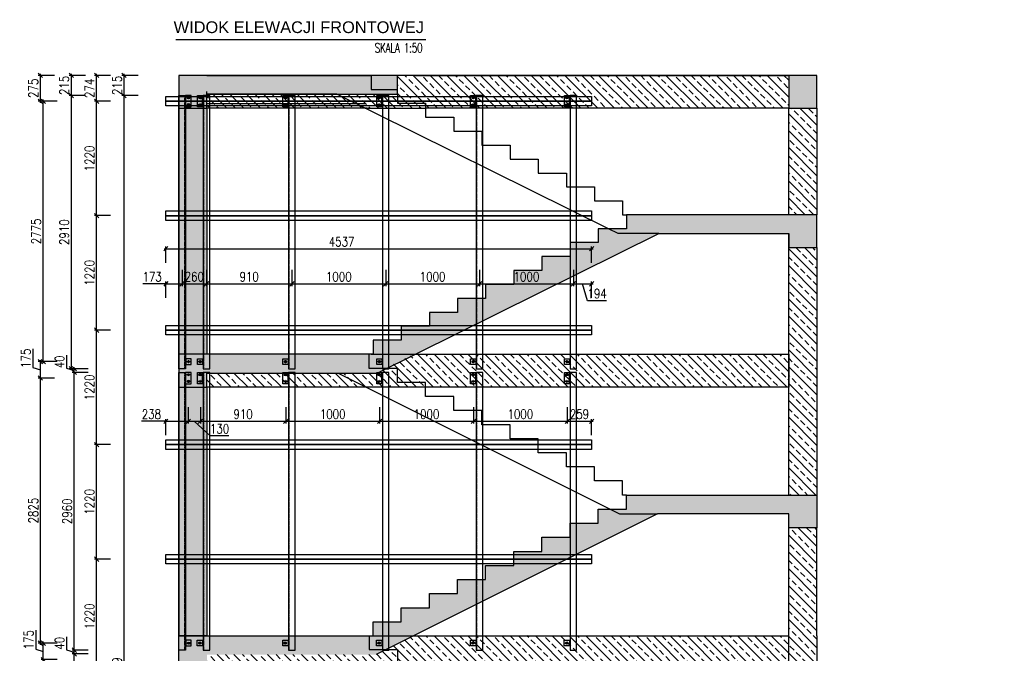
# Model space of a CAD drawing. Header units: millimetres. Extents: x 14086 to 118050, y -73797 to -403.
# Tile 8 of 8: x 107457 to 117950, y -54228 to -47476. Entities that reach past the tile are written whole.
import ezdxf

# ---------------------------------------------------------------- set-up
doc = ezdxf.new("R2010")
doc.units = ezdxf.units.MM
doc.linetypes.add('DASHDOT', pattern=[1, 0.5, -0.25, 0, -0.25])
doc.linetypes.add('DASHED', pattern=[0.75, 0.5, -0.25])
for name, color, linetype in [('1', 2, 'Continuous'), ('2', 4, 'DASHED'), ('3', 4, 'Continuous'), ('5', 8, 'Continuous'), ('BSP podkonstrukcja', 3, 'Continuous'), ('RFD_5', 8, 'Continuous')]:
    doc.layers.add(name, color=color, linetype=linetype)
doc.layers.add('BSP osie małe', color=16, linetype='DASHDOT', lineweight=0)
doc.styles.add('ARIAL', font='txt')
doc.styles.get("Standard").update_dxf_attribs({"font": 'simplex.shx', "width": 0.8})
doc.styles.add('txt3', font='simplex.shx', dxfattribs={"width": 0.75, "height": 2})
doc.dimstyles.new('R1', dxfattribs={"dimscale": 50, "dimtxt": 2, "dimasz": 1.666667, "dimexe": 0.466667, "dimexo": 1, "dimgap": 0.09, "dimtad": 0, "dimdec": 0, "dimzin": 0, "dimdsep": 46, "dimtxsty": 'Standard', "dimblk1": 'OBLIQUE', "dimblk2": 'OBLIQUE', "dimsah": 1, "dimtsz": 0.466667, "dimcen": 0.09, "dimdle": 0.333333, "dimclrt": 4, "dimadec": 0, "dimazin": 0, "dimtfac": 1, "dimtdec": 0, "dimtofl": 0, "dimtmove": 0, "dimatfit": 3, "dimfxl": 3, "dimfxlon": 1, "dimtvp": 0.75, "dimtolj": 1, "dimtzin": 0, "dimarcsym": 0})

# ---------------------------------------------------------------- blocks, each defined once
blk = doc.blocks.new('zw$5E46')
at = {"layer": '5'}
h = blk.add_hatch(dxfattribs=at)
h.set_pattern_fill('ANSI33', color=256, scale=500, angle=180)
h.set_pattern_definition([(45, (-5365915.71, -3336036.63), (-88.3883476, 88.3883476), []), (45, (-5365827.32, -3336036.63), (-88.3883476, 88.3883476), [62.5, -31.25])])
h.paths.add_polyline_path([(9198, 400), (9198, 0), (0, 0), (0, 400), (400, 400), (400, 5277), (2470, 5277), (2470, 5427), (2770, 5427), (2770, 5577), (3070, 5577), (3070, 5727), (3370, 5727), (3370, 5877), (3670, 5877), (3670, 6027), (3970, 6027), (3970, 6177), (4270, 6177), (4270, 6327), (4570, 6327), (4570, 6477), (4870, 6477), (4870, 6627), (5170, 6627), (5170, 6777), (6900, 6777), (6900, 9577), (5517, 9577), (2517, 8077), (700, 8077), (700, 7927), (400, 7927), (400, 8113), (400, 8277), (400, 8277), (400, 8277), (2470, 8277), (2470, 8427), (2770, 8427), (2770, 8577), (3070, 8577), (3070, 8727), (3370, 8727), (3370, 8877), (3670, 8877), (3670, 9027), (3970, 9027), (3970, 9177), (4270, 9177), (4270, 9327), (4570, 9327), (4570, 9477), (4870, 9477), (4870, 9627), (5170, 9627), (5170, 9777), (7200, 9777), (7200, 400)])
h.paths.add_polyline_path([(6900, 6577), (6900, 400), (700, 400), (700, 5077), (2517, 5077), (5517, 6577)], flags=16)
h.paths.add_polyline_path([(7200, 12773), (5170, 12773), (5170, 12623), (4870, 12623), (4870, 12473), (4570, 12473), (4570, 12323), (4270, 12323), (4270, 12173), (3970, 12173), (3970, 12023), (3670, 12023), (3670, 11873), (3370, 11873), (3370, 11723), (3070, 11723), (3070, 11573), (2770, 11573), (2770, 11423), (2470, 11423), (2470, 11273), (2150, 11273), (700, 11273), (700, 11273), (400, 11273), (400, 10923), (700, 10923), (700, 11073), (2502, 11073), (5502, 12573), (6900, 12573), (6900, 12423), (7200, 12423)])
h.paths.add_polyline_path([(7200, 15410), (6900, 15410), (6901, 15560), (5517, 15560), (2514, 14073), (700, 14073), (700, 13923), (400, 13923), (400, 14093), (400, 14093), (400, 14273), (2470, 14273), (2470, 14423), (2770, 14423), (2770, 14572), (3070, 14572), (3070, 14720), (3370, 14720), (3370, 14869), (3670, 14869), (3670, 15017), (3970, 15017), (3970, 15166), (4270, 15166), (4270, 15314), (4570, 15314), (4570, 15463), (4870, 15463), (4870, 15611), (5171, 15611), (5171, 15760), (7200, 15760)])
h.paths.add_polyline_path([(2730, 17045), (2730, 17245), (400, 17245), (400, 16895), (700, 16895), (700, 17045)])
h.paths.add_polyline_path([(7200, 16895), (7200, 17245), (6900, 17245), (6900, 16895)])
h = blk.add_hatch(dxfattribs=at)
h.set_pattern_fill('ANSI33', color=256, scale=20, angle=90)
h.paths.add_polyline_path([(2730, 17096), (2730, 17045), (2730, 16948), (3030, 16948), (3030, 16895), (6900, 16895), (6900, 17245), (2730, 17245)])
h.paths.add_polyline_path([(700, 16895), (2386, 16895), (2083, 17045), (700, 17045), (700, 16895)])
h.paths.add_polyline_path([(2386, 16895), (3030, 16895), (3030, 16948), (2730, 16948), (2730, 17045), (2083, 17045), (2386, 16895)])
h = blk.add_hatch(dxfattribs=at)
h.set_pattern_fill('ANSI33', color=256, scale=20, angle=90)
h.paths.add_polyline_path([(400, 8277), (400, 10923), (700, 10923), (700, 10923), (700, 8277), (558, 8277), (400, 8277)])
h.paths.add_polyline_path([(400, 5277), (400, 5277), (558, 5277), (700, 5277), (700, 7927), (700, 7927), (400, 7927)])
h.paths.add_polyline_path([(400, 11273), (400, 11273), (550, 11273), (700, 11273), (700, 11273), (700, 11273), (700, 11273), (700, 13923), (700, 13923), (400, 13923)])
h.paths.add_polyline_path([(400, 14273), (400, 14273), (400, 14273), (400, 14273), (400, 14273), (400, 14273), (400, 14273), (400, 14273), (400, 14273), (400, 14273), (558, 14273), (700, 14273), (700, 14273), (700, 16895), (700, 16895), (400, 16895), (400, 16895)])
h = blk.add_hatch(dxfattribs=at)
h.set_pattern_fill('ANSI33', color=256, scale=20, angle=90)
h.paths.add_polyline_path([(6900, 14273), (6900, 15410), (7200, 15410), (7200, 12773), (6900, 12773), (6900, 13923), (6900, 14273)])
h.paths.add_polyline_path([(6900, 11273), (6900, 12423), (7200, 12423), (7200, 11273), (7200, 9777), (7200, 9777), (6900, 9777), (6900, 10923)])
h.paths.add_polyline_path([(7200, 15760), (7200, 16895), (6900, 16895), (6900, 15760)])
h = blk.add_hatch(dxfattribs=at)
h.set_pattern_fill('ANSI33', color=256, scale=20, angle=90)
h.set_pattern_definition([(135, (1e-13, 2999.99), (-89.8026, -89.8026), []), (135, (1e-13, 3089.79), (-89.8026, -89.8026), [63.5, -31.75])])
h.paths.add_polyline_path([(3030, 13923), (3030, 13977), (2730, 13977), (2730, 14127), (2610, 14127), (2902, 14273), (6900, 14273), (6900, 14273), (6900, 13923)])
h.paths.add_polyline_path([(2391, 13923), (2091, 14073), (700, 14073), (700, 13923)])
h.paths.add_polyline_path([(2391, 13923), (3030, 13923), (3030, 13977), (2730, 13977), (2730, 14127), (2610, 14127), (2502, 14073), (2091, 14073)])
h = blk.add_hatch(dxfattribs=at)
h.set_pattern_fill('ANSI33', color=256, scale=20, angle=90)
h.paths.add_polyline_path([(3030, 10923), (3030, 10977), (2730, 10977), (2730, 11127), (2610, 11127), (2902, 11273), (6900, 11273), (6900, 11273), (6900, 10923)])
h.paths.add_polyline_path([(2391, 10923), (2091, 11073), (700, 11073), (700, 10923)])
h.paths.add_polyline_path([(2391, 10923), (3030, 10923), (3030, 10977), (2730, 10977), (2730, 11127), (2610, 11127), (2502, 11073), (2091, 11073)])
for p, q in [((400, 16895), (400, 14273)), ((2386, 16895), (3030, 16895)), ((7200, 16895), (7200, 15760)), ((7200, 15410), (7200, 12773)), ((400, 13923), (400, 11273)), ((7200, 11273), (7200, 12423))]:
    blk.add_line(p, q, dxfattribs=at)
for points in [[(700, 17045), (2730, 17045), (2730, 17245), (400, 17245), (400, 16895), (700, 16895), (700, 17045)], [(700, 17245), (2450, 17245), (2450, 17096), (2730, 17096)], [(6900, 17245), (2730, 17245)], [(2918, 17245), (6900, 17245), (6900, 16895), (3030, 16895)], [(2391, 16943), (700, 16943), (700, 17073)], [(2406, 16895), (700, 16895), (700, 17045)], [(4979, 15611), (2083, 17045), (700, 17045), (700, 17045)], [(2730, 17045), (2730, 16948), (3030, 16948), (3030, 16799), (3330, 16799), (3330, 16651), (3630, 16651), (3630, 16502), (3930, 16502), (3930, 16354), (4230, 16354), (4230, 16205), (4530, 16205), (4530, 16057), (4830, 16057), (4830, 15908), (5130, 15908), (5130, 15760), (5171, 15760)], [(6900, 15760), (6900, 16895)], [(700, 14273), (700, 14273), (400, 14273), (400, 13923), (700, 13923), (700, 14073), (2514, 14073), (5517, 15560), (6901, 15560), (6900, 15410), (7200, 15410), (7200, 15760), (5171, 15760), (5171, 15611), (4870, 15611), (4870, 15463), (4570, 15463), (4570, 15314), (4270, 15314), (4270, 15166), (3970, 15166), (3970, 15017), (3670, 15017), (3670, 14869), (3370, 14869), (3370, 14720), (3070, 14720), (3070, 14572), (2770, 14572), (2770, 14423), (2470, 14423), (2470, 14273), (400, 14273), (400, 14093), (400, 14093)], [(5517, 15560), (5083, 15560), (4979, 15611)], [(6900, 12773), (6900, 15560)], [(2615, 14123), (2430, 14123), (2430, 14273), (2430, 14273)], [(2450, 14273), (2918, 14273)], [(2918, 14273), (6900, 14273), (6900, 13923), (3030, 13923)], [(2098, 14073), (4998, 12623)], [(5170, 12773), (5130, 12773), (5130, 12923), (4830, 12923), (4830, 13073), (4530, 13073), (4530, 13223), (4230, 13223), (4230, 13373), (3930, 13373), (3930, 13523), (3630, 13523), (3630, 13673), (3330, 13673), (3330, 13823), (3030, 13823), (3030, 13973), (2730, 13973), (2730, 14123), (2615, 14123)], [(2391, 13923), (700, 13923), (700, 14053)], [(3030, 13923), (2391, 13923)], [(400, 11273), (2150, 11273), (2150, 11273), (2470, 11273), (2470, 11423), (2770, 11423), (2770, 11573), (3070, 11573), (3070, 11723), (3370, 11723), (3370, 11873), (3670, 11873), (3670, 12023), (3970, 12023), (3970, 12173), (4270, 12173), (4270, 12323), (4570, 12323), (4570, 12473), (4870, 12473), (4870, 12623), (5170, 12623), (5170, 12773), (7200, 12773), (7200, 12423), (6900, 12423), (6900, 12573), (5502, 12573), (2502, 11073)], [(400, 10923), (400, 11273), (700, 11273), (700, 11273)], [(4998, 12623), (5098, 12573), (5502, 12573)], [(7200, 11273), (7200, 11273), (7200, 9777), (6900, 9777), (6900, 12573)], [(400, 11093), (400, 11273)], [(700, 11273), (700, 11273), (2450, 11273)], [(2430, 11273), (2430, 11127), (2610, 11127)], [(2450, 11273), (2897, 11273)], [(2897, 11273), (6900, 11273)], [(2605, 11127), (2730, 11127), (2730, 10977), (3030, 10977), (3030, 10827), (3330, 10827), (3330, 10677), (3630, 10677), (3630, 10527), (3930, 10527), (3930, 10377), (4230, 10377), (4230, 10227), (4530, 10227), (4530, 10077), (4830, 10077), (4830, 9927), (5130, 9927), (5130, 9777), (5170, 9777)]]:
    blk.add_lwpolyline(points, dxfattribs=at)
for points in [[(6900, 16895), (7200, 16895), (7200, 17245), (6900, 17245)], [(6900, 16895), (7200, 16895), (7200, 17245), (6900, 17245)], [(400, 16895), (700, 16895), (700, 14273), (400, 14273)], [(400, 13923), (700, 13923), (700, 11273), (400, 11273)], [(6900, 11273), (6900, 11273), (6900, 11273)]]:
    blk.add_lwpolyline(points, close=True, dxfattribs=at)
at = {"layer": 'RFD_5'}
blk.add_line((369, 17626), (3031, 17626), dxfattribs=at)
at = {"layer": '1', "insert": (1679, 17758), "char_height": 125, "attachment_point": 5, "style": 'ARIAL'}
blk.add_mtext('WIDOK ELEWACJI FRONTOWEJ', dxfattribs=at)
at = {"layer": '3', "insert": (2997, 17589), "char_height": 101.25, "width": 649.6, "attachment_point": 3, "rotation": 0, "style": 'txt3'}
blk.add_mtext('{\\W0.65;SKALA 1:50}', dxfattribs=at)
blk = doc.blocks.new('profil l')
at = {"layer": '2'}
blk.add_line((5, -2905), (5, 5), dxfattribs=at)
at = {"layer": '3'}
blk.add_lwpolyline([(0, -2905), (70, -2905), (70, 5), (0, 5)], close=True, dxfattribs=at)
at = {"layer": 'BSP osie małe', "ltscale": 0.5}
for p, q in [((-52, -20), (-14, -20)), ((-52, -90), (-14, -90)), ((-44, -10), (-44, -30)), ((-44, -80), (-44, -100)), ((-33, -5), (-33, -35)), ((-33, -75), (-33, -105)), ((-23, -10), (-23, -30)), ((-23, -80), (-23, -100))]:
    blk.add_line(p, q, dxfattribs=at)
for points in [[(-52, -2830), (-14, -2830)], [(-43, -2820), (-43, -2839)], [(-33, -2815), (-33, -2845)], [(-22, -2820), (-22, -2839)]]:
    blk.add_lwpolyline(points, dxfattribs=at)
at = {"layer": 'BSP podkonstrukcja'}
for points in [[(-60, 5), (0, 5), (0, -115), (-60, -115)], [(-60, -2800), (0, -2800), (0, -2860), (-60, -2860)]]:
    blk.add_lwpolyline(points, close=True, dxfattribs=at)
for points in [[(-6, -115), (-6, 5)], [(-6, -2800), (-6, -2860)]]:
    blk.add_lwpolyline(points, dxfattribs=at)
for points in [[(-23, -24, 1), (-23, -16), (-44, -16, 1), (-44, -24)], [(-44, -86), (-23, -86, -1), (-23, -94), (-44, -94, -1)], [(-22, -2834, 1), (-22, -2825), (-43, -2825, 1), (-43, -2834)]]:
    blk.add_lwpolyline(points, format="xyb", close=True, dxfattribs=at)
blk = doc.blocks.new('profil L 2')
at = {"layer": '2'}
blk.add_line((-45, -2959), (-45, 0), dxfattribs=at)
at = {"layer": '3'}
blk.add_lwpolyline([(-50, -2959), (20, -2959), (20, 0), (-50, 0)], close=True, dxfattribs=at)
at = {"layer": 'BSP osie małe', "ltscale": 0.5}
for p, q in [((-102, -25), (-64, -25)), ((-102, -95), (-64, -95)), ((-94, -16), (-94, -34)), ((-94, -86), (-94, -104)), ((-83, -10), (-83, -40)), ((-83, -80), (-83, -110)), ((-73, -16), (-73, -34)), ((-73, -86), (-73, -104))]:
    blk.add_line(p, q, dxfattribs=at)
for points in [[(-105, -2884), (-67, -2884)], [(-96, -2875), (-96, -2894)], [(-86, -2869), (-86, -2900)], [(-75, -2875), (-75, -2894)]]:
    blk.add_lwpolyline(points, dxfattribs=at)
at = {"layer": 'BSP podkonstrukcja'}
for points in [[(-110, 0), (-50, 0), (-50, -120), (-110, -120)], [(-113, -2854), (-50, -2854), (-50, -2914), (-113, -2914)]]:
    blk.add_lwpolyline(points, close=True, dxfattribs=at)
for points in [[(-56, -120), (-56, 0)], [(-56, -2854), (-56, -2914)]]:
    blk.add_lwpolyline(points, dxfattribs=at)
for points in [[(-73, -30, 1), (-73, -20), (-94, -20, 1), (-94, -30)], [(-94, -90), (-73, -90, -1), (-73, -100), (-94, -100, -1)], [(-75, -2890, 1), (-75, -2879), (-96, -2879, 1), (-96, -2890)]]:
    blk.add_lwpolyline(points, format="xyb", close=True, dxfattribs=at)
blk = doc.blocks.new('*D787')
at = {"layer": '5', "color": 0, "lineweight": -2}
for p, q in [((108593, -48308), (108546, -48261)), ((108569, -60611), (108569, -48268)), ((108719, -48285), (108546, -48285)), ((108546, -60571), (108593, -60618)), ((108719, -60594), (108546, -60594))]:
    blk.add_line(p, q, dxfattribs=at)
at = {"layer": 'Defpoints', "color": 0}
for p in [(108569, -48285), (109142, -48285), (109014, -60594)]:
    blk.add_point(p, dxfattribs=at)
at = {"layer": '5', "color": 4, "insert": (108494, -54440), "char_height": 100, "attachment_point": 5, "rotation": 90}
blk.add_mtext('\\A1;12309', dxfattribs=at)
blk = doc.blocks.new('_Oblique')
at = {"color": 0, "linetype": 'ByBlock', "lineweight": -2}
blk.add_line((-0.5, -0.5), (0.5, 0.5), dxfattribs=at)
blk = doc.blocks.new('*D788')
at = {"layer": '5', "color": 0, "lineweight": -2}
for p, q in [((108593, -48093), (108546, -48046)), ((108569, -48301), (108569, -48053)), ((108719, -48070), (108546, -48070)), ((108546, -48261), (108593, -48308)), ((108719, -48285), (108546, -48285))]:
    blk.add_line(p, q, dxfattribs=at)
at = {"layer": 'Defpoints', "color": 0}
for p in [(108569, -48070), (109152, -48070), (109142, -48285)]:
    blk.add_point(p, dxfattribs=at)
at = {"layer": '5', "color": 4, "insert": (108494, -48177), "char_height": 100, "attachment_point": 5, "rotation": 90}
blk.add_mtext('\\A1;215', dxfattribs=at)
blk = doc.blocks.new('*D795')
at = {"layer": '5', "color": 0, "lineweight": -2}
for p, q in [((108300, -53248), (108253, -53201)), ((108426, -53224), (108253, -53224)), ((108276, -54461), (108276, -53208)), ((108253, -54421), (108300, -54468)), ((108426, -54444), (108253, -54444))]:
    blk.add_line(p, q, dxfattribs=at)
at = {"layer": 'Defpoints', "color": 0}
for p in [(108276, -53224), (109014, -53224), (109014, -54444)]:
    blk.add_point(p, dxfattribs=at)
at = {"layer": '5', "color": 4, "insert": (108201, -53834), "char_height": 100, "attachment_point": 5, "rotation": 90}
blk.add_mtext('\\A1;1220', dxfattribs=at)
blk = doc.blocks.new('*D796')
at = {"layer": '5', "color": 0, "lineweight": -2}
for p, q in [((108300, -52028), (108253, -51981)), ((108426, -52004), (108253, -52004)), ((108276, -53241), (108276, -51988)), ((108253, -53201), (108300, -53248)), ((108426, -53224), (108253, -53224))]:
    blk.add_line(p, q, dxfattribs=at)
at = {"layer": 'Defpoints', "color": 0}
for p in [(108276, -52004), (109014, -52004), (109014, -53224)]:
    blk.add_point(p, dxfattribs=at)
at = {"layer": '5', "color": 4, "insert": (108201, -52614), "char_height": 100, "attachment_point": 5, "rotation": 90}
blk.add_mtext('\\A1;1220', dxfattribs=at)
blk = doc.blocks.new('*D797')
at = {"layer": '5', "color": 0, "lineweight": -2}
for p, q in [((108300, -50808), (108253, -50761)), ((108426, -50784), (108253, -50784)), ((108276, -52021), (108276, -50768)), ((108253, -51981), (108300, -52028)), ((108426, -52004), (108253, -52004))]:
    blk.add_line(p, q, dxfattribs=at)
at = {"layer": 'Defpoints', "color": 0}
for p in [(108276, -50784), (109014, -50784), (109014, -52004)]:
    blk.add_point(p, dxfattribs=at)
at = {"layer": '5', "color": 4, "insert": (108201, -51394), "char_height": 100, "attachment_point": 5, "rotation": 90}
blk.add_mtext('\\A1;1220', dxfattribs=at)
blk = doc.blocks.new('*D798')
at = {"layer": '5', "color": 0, "lineweight": -2}
for p, q in [((108300, -49588), (108253, -49541)), ((108426, -49564), (108253, -49564)), ((108276, -50801), (108276, -49548)), ((108253, -50761), (108300, -50808)), ((108426, -50784), (108253, -50784))]:
    blk.add_line(p, q, dxfattribs=at)
at = {"layer": 'Defpoints', "color": 0}
for p in [(108276, -49564), (109014, -49564), (109014, -50784)]:
    blk.add_point(p, dxfattribs=at)
at = {"layer": '5', "color": 4, "insert": (108201, -50174), "char_height": 100, "attachment_point": 5, "rotation": 90}
blk.add_mtext('\\A1;1220', dxfattribs=at)
blk = doc.blocks.new('*D799')
at = {"layer": '5', "color": 0, "lineweight": -2}
for p, q in [((108300, -48368), (108253, -48321)), ((108426, -48344), (108253, -48344)), ((108276, -49581), (108276, -48328)), ((108253, -49541), (108300, -49588)), ((108426, -49564), (108253, -49564))]:
    blk.add_line(p, q, dxfattribs=at)
at = {"layer": 'Defpoints', "color": 0}
for p in [(108276, -48344), (109014, -48344), (109014, -49564)]:
    blk.add_point(p, dxfattribs=at)
at = {"layer": '5', "color": 4, "insert": (108201, -48954), "char_height": 100, "attachment_point": 5, "rotation": 90}
blk.add_mtext('\\A1;1220', dxfattribs=at)
blk = doc.blocks.new('*D800')
at = {"layer": '5', "color": 0, "lineweight": -2}
for p, q in [((108300, -48093), (108253, -48046)), ((108276, -48361), (108276, -48053)), ((108426, -48070), (108253, -48070)), ((108253, -48321), (108300, -48368)), ((108426, -48344), (108253, -48344))]:
    blk.add_line(p, q, dxfattribs=at)
at = {"layer": 'Defpoints', "color": 0}
for p in [(108276, -48070), (109152, -48070), (109014, -48344)]:
    blk.add_point(p, dxfattribs=at)
at = {"layer": '5', "color": 4, "insert": (108201, -48207), "char_height": 100, "attachment_point": 5, "rotation": 90}
blk.add_mtext('\\A1;274', dxfattribs=at)
blk = doc.blocks.new('*D804')
at = {"layer": '5', "color": 0, "lineweight": -2}
for p, q in [((108061, -54258), (108014, -54211)), ((108187, -54234), (108014, -54234)), ((108037, -57210), (108037, -54218)), ((108014, -57170), (108061, -57217)), ((108187, -57194), (108014, -57194))]:
    blk.add_line(p, q, dxfattribs=at)
at = {"layer": 'Defpoints', "color": 0}
for p in [(108037, -54234), (109172, -54234), (109172, -57194)]:
    blk.add_point(p, dxfattribs=at)
at = {"layer": '5', "color": 4, "insert": (107962, -55714), "char_height": 100, "attachment_point": 5, "rotation": 90}
blk.add_mtext('\\A1;2960', dxfattribs=at)
blk = doc.blocks.new('*D805')
at = {"layer": '5', "color": 0, "lineweight": -2}
for p, q in [((107957, -54052), (107957, -54190)), ((107957, -54190), (108037, -54214)), ((108061, -54218), (108014, -54171)), ((108187, -54194), (108014, -54194)), ((108014, -54211), (108061, -54258)), ((108187, -54234), (108014, -54234)), ((108037, -54251), (108037, -54178))]:
    blk.add_line(p, q, dxfattribs=at)
at = {"layer": 'Defpoints', "color": 0}
for p in [(108037, -54194), (109172, -54194), (109172, -54234)]:
    blk.add_point(p, dxfattribs=at)
at = {"layer": '5', "color": 4, "insert": (107882, -54121), "char_height": 100, "attachment_point": 5, "rotation": 90}
blk.add_mtext('\\A1;40', dxfattribs=at)
blk = doc.blocks.new('*D806')
at = {"layer": '5', "color": 0, "lineweight": -2}
for p, q in [((108061, -51258), (108014, -51211)), ((108187, -51235), (108014, -51235)), ((108037, -54211), (108037, -51218)), ((108014, -54171), (108061, -54218)), ((108187, -54194), (108014, -54194))]:
    blk.add_line(p, q, dxfattribs=at)
at = {"layer": 'Defpoints', "color": 0}
for p in [(108037, -51235), (109172, -51235), (109172, -54194)]:
    blk.add_point(p, dxfattribs=at)
at = {"layer": '5', "color": 4, "insert": (107962, -52715), "char_height": 100, "attachment_point": 5, "rotation": 90}
blk.add_mtext('\\A1;2960', dxfattribs=at)
blk = doc.blocks.new('*D807')
at = {"layer": '5', "color": 0, "lineweight": -2}
for p, q in [((107957, -51052), (107957, -51191)), ((107957, -51191), (108037, -51215)), ((108061, -51218), (108014, -51171)), ((108187, -51195), (108014, -51195)), ((108037, -51251), (108037, -51178)), ((108014, -51211), (108061, -51258)), ((108187, -51235), (108014, -51235))]:
    blk.add_line(p, q, dxfattribs=at)
at = {"layer": 'Defpoints', "color": 0}
for p in [(108037, -51195), (109172, -51195), (109172, -51235)]:
    blk.add_point(p, dxfattribs=at)
at = {"layer": '5', "color": 4, "insert": (107882, -51122), "char_height": 100, "attachment_point": 5, "rotation": 90}
blk.add_mtext('\\A1;40', dxfattribs=at)
blk = doc.blocks.new('*D808')
at = {"layer": '5', "color": 0, "lineweight": -2}
for p, q in [((108031, -48308), (107984, -48261)), ((108007, -51211), (108007, -48268)), ((108157, -48285), (107984, -48285)), ((107984, -51171), (108031, -51218)), ((108157, -51195), (107984, -51195))]:
    blk.add_line(p, q, dxfattribs=at)
at = {"layer": 'Defpoints', "color": 0}
for p in [(108007, -48285), (109142, -48285), (109172, -51195)]:
    blk.add_point(p, dxfattribs=at)
at = {"layer": '5', "color": 4, "insert": (107932, -49740), "char_height": 100, "attachment_point": 5, "rotation": 90}
blk.add_mtext('\\A1;2910', dxfattribs=at)
blk = doc.blocks.new('*D809')
at = {"layer": '5', "color": 0, "lineweight": -2}
for p, q in [((108031, -48093), (107984, -48046)), ((108007, -48301), (108007, -48053)), ((108157, -48070), (107984, -48070)), ((107984, -48261), (108031, -48308)), ((108157, -48285), (107984, -48285))]:
    blk.add_line(p, q, dxfattribs=at)
at = {"layer": 'Defpoints', "color": 0}
for p in [(108007, -48070), (109152, -48070), (109142, -48285)]:
    blk.add_point(p, dxfattribs=at)
at = {"layer": '5', "color": 4, "insert": (107932, -48177), "char_height": 100, "attachment_point": 5, "rotation": 90}
blk.add_mtext('\\A1;215', dxfattribs=at)
blk = doc.blocks.new('*D815')
at = {"layer": '5', "color": 0, "lineweight": -2}
for p, q in [((107627, -53983), (107627, -54183)), ((107731, -54143), (107684, -54096)), ((107857, -54119), (107684, -54119)), ((107707, -54311), (107707, -54103)), ((107627, -54183), (107707, -54207)), ((107684, -54271), (107731, -54318)), ((107857, -54294), (107684, -54294))]:
    blk.add_line(p, q, dxfattribs=at)
at = {"layer": 'Defpoints', "color": 0}
for p in [(107707, -54119), (109228, -54119), (109228, -54294)]:
    blk.add_point(p, dxfattribs=at)
at = {"layer": '5', "color": 4, "insert": (107552, -54083), "char_height": 100, "attachment_point": 5, "rotation": 90}
blk.add_mtext('\\A1;175', dxfattribs=at)
blk = doc.blocks.new('*D816')
at = {"layer": '5', "color": 0, "lineweight": -2}
for p, q in [((107701, -51318), (107654, -51271)), ((107827, -51295), (107654, -51295)), ((107677, -54136), (107677, -51278)), ((107654, -54096), (107701, -54143)), ((107827, -54119), (107654, -54119))]:
    blk.add_line(p, q, dxfattribs=at)
at = {"layer": 'Defpoints', "color": 0}
for p in [(107677, -51295), (109192, -51295), (109228, -54119)]:
    blk.add_point(p, dxfattribs=at)
at = {"layer": '5', "color": 4, "insert": (107602, -52707), "char_height": 100, "attachment_point": 5, "rotation": 90}
blk.add_mtext('\\A1;2825', dxfattribs=at)
blk = doc.blocks.new('*D817')
at = {"layer": '5', "color": 0, "lineweight": -2}
for p, q in [((107597, -50984), (107597, -51183)), ((107701, -51143), (107654, -51096)), ((107597, -51183), (107677, -51207)), ((107827, -51120), (107654, -51120)), ((107677, -51311), (107677, -51103)), ((107654, -51271), (107701, -51318)), ((107827, -51295), (107654, -51295))]:
    blk.add_line(p, q, dxfattribs=at)
at = {"layer": 'Defpoints', "color": 0}
for p in [(107677, -51120), (109222, -51120), (109192, -51295)]:
    blk.add_point(p, dxfattribs=at)
at = {"layer": '5', "color": 4, "insert": (107522, -51084), "char_height": 100, "attachment_point": 5, "rotation": 90}
blk.add_mtext('\\A1;175', dxfattribs=at)
blk = doc.blocks.new('*D818')
at = {"layer": '5', "color": 0, "lineweight": -2}
for p, q in [((107731, -48368), (107684, -48321)), ((107857, -48345), (107684, -48345)), ((107707, -51136), (107707, -48328)), ((107684, -51096), (107731, -51143)), ((107857, -51120), (107684, -51120))]:
    blk.add_line(p, q, dxfattribs=at)
at = {"layer": 'Defpoints', "color": 0}
for p in [(107707, -48345), (109222, -48345), (109222, -51120)]:
    blk.add_point(p, dxfattribs=at)
at = {"layer": '5', "color": 4, "insert": (107632, -49732), "char_height": 100, "attachment_point": 5, "rotation": 90}
blk.add_mtext('\\A1;2775', dxfattribs=at)
blk = doc.blocks.new('*D819')
at = {"layer": '5', "color": 0, "lineweight": -2}
for p, q in [((107701, -48093), (107654, -48046)), ((107677, -48361), (107677, -48053)), ((107827, -48070), (107654, -48070)), ((107654, -48321), (107701, -48368)), ((107827, -48345), (107654, -48345))]:
    blk.add_line(p, q, dxfattribs=at)
at = {"layer": 'Defpoints', "color": 0}
for p in [(107677, -48070), (109152, -48070), (109222, -48345)]:
    blk.add_point(p, dxfattribs=at)
at = {"layer": '5', "color": 4, "insert": (107602, -48207), "char_height": 100, "attachment_point": 5, "rotation": 90}
blk.add_mtext('\\A1;275', dxfattribs=at)
blk = doc.blocks.new('*D820')
at = {"layer": '5', "color": 0, "lineweight": -2}
for p, q in [((109037, -49894), (108991, -49940)), ((108997, -49917), (113568, -49917)), ((109014, -50067), (109014, -49894)), ((113528, -49940), (113574, -49894)), ((113551, -50067), (113551, -49894))]:
    blk.add_line(p, q, dxfattribs=at)
at = {"layer": 'Defpoints', "color": 0}
for p in [(113551, -49917), (109014, -53174), (113551, -53174)]:
    blk.add_point(p, dxfattribs=at)
at = {"layer": '5', "color": 4, "insert": (110887, -49842), "char_height": 100, "attachment_point": 5}
blk.add_mtext('\\A1;4537', dxfattribs=at)
blk = doc.blocks.new('*D821')
at = {"layer": '5', "color": 0, "lineweight": -2}
for p, q in [((109187, -50140), (109187, -50314)), ((109014, -50290), (108768, -50290)), ((109037, -50267), (108991, -50314)), ((108997, -50290), (109187, -50290)), ((109014, -50440), (109014, -50267)), ((109164, -50314), (109211, -50267))]:
    blk.add_line(p, q, dxfattribs=at)
at = {"layer": 'Defpoints', "color": 0}
for p in [(109187, -48285), (109187, -50290), (109014, -50734)]:
    blk.add_point(p, dxfattribs=at)
at = {"layer": '5', "color": 4, "insert": (108868, -50215), "char_height": 100, "attachment_point": 5}
blk.add_mtext('\\A1;173', dxfattribs=at)
blk = doc.blocks.new('*D822')
at = {"layer": '5', "color": 0, "lineweight": -2}
for p, q in [((109187, -50140), (109187, -50314)), ((109447, -50140), (109447, -50314)), ((109211, -50267), (109164, -50314)), ((109171, -50290), (109464, -50290)), ((109424, -50314), (109471, -50267))]:
    blk.add_line(p, q, dxfattribs=at)
at = {"layer": 'Defpoints', "color": 0}
for p in [(109187, -48285), (109447, -48285), (109447, -50290)]:
    blk.add_point(p, dxfattribs=at)
at = {"layer": '5', "color": 4, "insert": (109317, -50215), "char_height": 100, "attachment_point": 5}
blk.add_mtext('\\A1;260', dxfattribs=at)
blk = doc.blocks.new('*D823')
at = {"layer": '5', "color": 0, "lineweight": -2}
for p, q in [((109447, -50140), (109447, -50314)), ((110357, -50140), (110357, -50314)), ((109471, -50267), (109424, -50314)), ((109431, -50290), (110374, -50290)), ((110334, -50314), (110381, -50267))]:
    blk.add_line(p, q, dxfattribs=at)
at = {"layer": 'Defpoints', "color": 0}
for p in [(109447, -48285), (110357, -48285), (110357, -50290)]:
    blk.add_point(p, dxfattribs=at)
at = {"layer": '5', "color": 4, "insert": (109902, -50215), "char_height": 100, "attachment_point": 5}
blk.add_mtext('\\A1;910', dxfattribs=at)
blk = doc.blocks.new('*D824')
at = {"layer": '5', "color": 0, "lineweight": -2}
for p, q in [((110357, -50140), (110357, -50314)), ((111357, -50140), (111357, -50314)), ((110381, -50267), (110334, -50314)), ((110341, -50290), (111374, -50290)), ((111334, -50314), (111381, -50267))]:
    blk.add_line(p, q, dxfattribs=at)
at = {"layer": 'Defpoints', "color": 0}
for p in [(110357, -48285), (111357, -48285), (111357, -50290)]:
    blk.add_point(p, dxfattribs=at)
at = {"layer": '5', "color": 4, "insert": (110857, -50215), "char_height": 100, "attachment_point": 5}
blk.add_mtext('\\A1;1000', dxfattribs=at)
blk = doc.blocks.new('*D825')
at = {"layer": '5', "color": 0, "lineweight": -2}
for p, q in [((111357, -50140), (111357, -50314)), ((112357, -50140), (112357, -50314)), ((111381, -50267), (111334, -50314)), ((111341, -50290), (112374, -50290)), ((112334, -50314), (112381, -50267))]:
    blk.add_line(p, q, dxfattribs=at)
at = {"layer": 'Defpoints', "color": 0}
for p in [(111357, -48285), (112357, -48285), (112357, -50290)]:
    blk.add_point(p, dxfattribs=at)
at = {"layer": '5', "color": 4, "insert": (111857, -50215), "char_height": 100, "attachment_point": 5}
blk.add_mtext('\\A1;1000', dxfattribs=at)
blk = doc.blocks.new('*D826')
at = {"layer": '5', "color": 0, "lineweight": -2}
for p, q in [((112357, -50140), (112357, -50314)), ((113357, -50140), (113357, -50314)), ((112381, -50267), (112334, -50314)), ((112341, -50290), (113374, -50290)), ((113334, -50314), (113381, -50267))]:
    blk.add_line(p, q, dxfattribs=at)
at = {"layer": 'Defpoints', "color": 0}
for p in [(112357, -48285), (113357, -48285), (113357, -50290)]:
    blk.add_point(p, dxfattribs=at)
at = {"layer": '5', "color": 4, "insert": (112857, -50215), "char_height": 100, "attachment_point": 5}
blk.add_mtext('\\A1;1000', dxfattribs=at)
blk = doc.blocks.new('*D827')
at = {"layer": '5', "color": 0, "lineweight": -2}
for p, q in [((113357, -50140), (113357, -50314)), ((113381, -50267), (113334, -50314)), ((113341, -50290), (113568, -50290)), ((113508, -50470), (113454, -50290)), ((113528, -50314), (113574, -50267)), ((113551, -50440), (113551, -50267)), ((113711, -50470), (113508, -50470))]:
    blk.add_line(p, q, dxfattribs=at)
at = {"layer": 'Defpoints', "color": 0}
for p in [(113357, -48285), (113551, -50290), (113551, -50734)]:
    blk.add_point(p, dxfattribs=at)
at = {"layer": '5', "color": 4, "insert": (113610, -50395), "char_height": 100, "attachment_point": 5}
blk.add_mtext('\\A1;194', dxfattribs=at)
blk = doc.blocks.new('*D828')
at = {"layer": '5', "color": 0, "lineweight": -2}
for p, q in [((109252, -51605), (109252, -51778)), ((109037, -51731), (108991, -51778)), ((109014, -51904), (109014, -51731)), ((109229, -51778), (109276, -51731)), ((109014, -51755), (108753, -51755)), ((108997, -51755), (109252, -51755))]:
    blk.add_line(p, q, dxfattribs=at)
at = {"layer": 'Defpoints', "color": 0}
for p in [(109252, -51355), (109252, -51755), (109014, -51954)]:
    blk.add_point(p, dxfattribs=at)
at = {"layer": '5', "color": 4, "insert": (108860, -51680), "char_height": 100, "attachment_point": 5}
blk.add_mtext('\\A1;238', dxfattribs=at)
blk = doc.blocks.new('*D829')
at = {"layer": '5', "color": 0, "lineweight": -2}
for p, q in [((109252, -51605), (109252, -51778)), ((109382, -51605), (109382, -51778)), ((109276, -51731), (109229, -51778)), ((109359, -51778), (109406, -51731)), ((109236, -51755), (109399, -51755)), ((109487, -51910), (109317, -51755)), ((109686, -51910), (109487, -51910))]:
    blk.add_line(p, q, dxfattribs=at)
at = {"layer": 'Defpoints', "color": 0}
for p in [(109252, -51355), (109382, -51355), (109382, -51755)]:
    blk.add_point(p, dxfattribs=at)
at = {"layer": '5', "color": 4, "insert": (109587, -51835), "char_height": 100, "attachment_point": 5}
blk.add_mtext('\\A1;130', dxfattribs=at)
blk = doc.blocks.new('*D830')
at = {"layer": '5', "color": 0, "lineweight": -2}
for p, q in [((109382, -51605), (109382, -51778)), ((110292, -51605), (110292, -51778)), ((109406, -51731), (109359, -51778)), ((110269, -51778), (110316, -51731)), ((109366, -51755), (110309, -51755))]:
    blk.add_line(p, q, dxfattribs=at)
at = {"layer": 'Defpoints', "color": 0}
for p in [(109382, -51355), (110292, -51355), (110292, -51755)]:
    blk.add_point(p, dxfattribs=at)
at = {"layer": '5', "color": 4, "insert": (109837, -51680), "char_height": 100, "attachment_point": 5}
blk.add_mtext('\\A1;910', dxfattribs=at)
blk = doc.blocks.new('*D831')
at = {"layer": '5', "color": 0, "lineweight": -2}
for p, q in [((110292, -51605), (110292, -51778)), ((111292, -51605), (111292, -51778)), ((110316, -51731), (110269, -51778)), ((111269, -51778), (111316, -51731)), ((110276, -51755), (111309, -51755))]:
    blk.add_line(p, q, dxfattribs=at)
at = {"layer": 'Defpoints', "color": 0}
for p in [(110292, -51355), (111292, -51355), (111292, -51755)]:
    blk.add_point(p, dxfattribs=at)
at = {"layer": '5', "color": 4, "insert": (110792, -51680), "char_height": 100, "attachment_point": 5}
blk.add_mtext('\\A1;1000', dxfattribs=at)
blk = doc.blocks.new('*D832')
at = {"layer": '5', "color": 0, "lineweight": -2}
for p, q in [((111292, -51605), (111292, -51778)), ((112292, -51605), (112292, -51778)), ((111316, -51731), (111269, -51778)), ((112269, -51778), (112316, -51731)), ((111276, -51755), (112309, -51755))]:
    blk.add_line(p, q, dxfattribs=at)
at = {"layer": 'Defpoints', "color": 0}
for p in [(111292, -51355), (112292, -51355), (112292, -51755)]:
    blk.add_point(p, dxfattribs=at)
at = {"layer": '5', "color": 4, "insert": (111792, -51680), "char_height": 100, "attachment_point": 5}
blk.add_mtext('\\A1;1000', dxfattribs=at)
blk = doc.blocks.new('*D833')
at = {"layer": '5', "color": 0, "lineweight": -2}
for p, q in [((112292, -51605), (112292, -51778)), ((113292, -51605), (113292, -51778)), ((112316, -51731), (112269, -51778)), ((113269, -51778), (113316, -51731)), ((112276, -51755), (113309, -51755))]:
    blk.add_line(p, q, dxfattribs=at)
at = {"layer": 'Defpoints', "color": 0}
for p in [(112292, -51355), (113292, -51355), (113292, -51755)]:
    blk.add_point(p, dxfattribs=at)
at = {"layer": '5', "color": 4, "insert": (112792, -51680), "char_height": 100, "attachment_point": 5}
blk.add_mtext('\\A1;1000', dxfattribs=at)
blk = doc.blocks.new('*D834')
at = {"layer": '5', "color": 0, "lineweight": -2}
for p, q in [((113292, -51605), (113292, -51778)), ((113316, -51731), (113269, -51778)), ((113528, -51778), (113574, -51731)), ((113551, -51904), (113551, -51731)), ((113276, -51755), (113568, -51755))]:
    blk.add_line(p, q, dxfattribs=at)
at = {"layer": 'Defpoints', "color": 0}
for p in [(113292, -51355), (113551, -51755), (113551, -51954)]:
    blk.add_point(p, dxfattribs=at)
at = {"layer": '5', "color": 4, "insert": (113422, -51680), "char_height": 100, "attachment_point": 5}
blk.add_mtext('\\A1;259', dxfattribs=at)

msp = doc.modelspace()

# ---------------------------------------------------------------- block references
at = {"layer": '5'}
msp.add_blockref('zw$5E46', (108752.23, -65314.61), dxfattribs=at)

# ---------------------------------------------------------------- next in the draw order: linework, layer by layer
at = {"layer": '3'}
for points in [[(109013.98, -48294.23), (113550.95, -48294.23), (113550.95, -48344.23), (109013.98, -48344.23)], [(109013.98, -48344.23), (113550.95, -48344.23), (113550.95, -48394.23), (109013.98, -48394.23)], [(109013.98, -49514.23), (113550.95, -49514.23), (113550.95, -49564.23), (109013.98, -49564.23)], [(109013.98, -49564.23), (113550.95, -49564.23), (113550.95, -49614.23), (109013.98, -49614.23)], [(109013.98, -50734.23), (113550.95, -50734.23), (113550.95, -50784.23), (109013.98, -50784.23)], [(109013.98, -50784.23), (113550.95, -50784.23), (113550.95, -50834.23), (109013.98, -50834.23)], [(109013.98, -51954.23), (113550.95, -51954.23), (113550.95, -52004.23), (109013.98, -52004.23)], [(109013.98, -52004.23), (113550.95, -52004.23), (113550.95, -52054.23), (109013.98, -52054.23)], [(109013.98, -53174.23), (113550.95, -53174.23), (113550.95, -53224.23), (109013.98, -53224.23)], [(109013.98, -53224.23), (113550.95, -53224.23), (113550.95, -53274.23), (109013.98, -53274.23)]]:
    msp.add_lwpolyline(points, close=True, dxfattribs=at)

# ---------------------------------------------------------------- next in the draw order: block references
at = {"layer": '1', "xscale": -1}
for name, p in [('profil l', (109222.23, -48289.81)), ('profil L 2', (109172.23, -51234.81))]:
    msp.add_blockref(name, p, dxfattribs=at)
at = {"layer": '1'}
for name, p in [('profil l', (109412.23, -48289.81)), ('profil l', (110322.23, -48289.81)), ('profil l', (111322.23, -48289.81)), ('profil l', (112322.23, -48289.81)), ('profil l', (113322.23, -48289.81)), ('profil L 2', (109462.23, -51234.81)), ('profil L 2', (110372.23, -51234.81)), ('profil L 2', (111372.23, -51234.81)), ('profil L 2', (112372.23, -51234.81)), ('profil L 2', (113372.23, -51234.81))]:
    msp.add_blockref(name, p, dxfattribs=at)

# ---------------------------------------------------------------- next in the draw order: dimensions: what is measured, and where the dimension line sits
at = {"layer": '5'}
for base, p1, p2, picture, middle in [((107677.23, -48069.81), (109222.23, -48344.81), (109152.23, -48069.81), '*D819', (107602.23, -48207.31)), ((108007.4, -48069.81), (109142.23, -48284.81), (109152.23, -48069.81), '*D809', (107932.4, -48177.31)), ((108276.2, -48069.81), (109013.98, -48344.23), (109152.23, -48069.81), '*D800', (108201.2, -48207.02)), ((108569.47, -48069.81), (109142.23, -48284.81), (109152.23, -48069.81), '*D788', (108494.47, -48177.31)), ((108007.4, -48284.81), (109172.23, -51194.81), (109142.23, -48284.81), '*D808', (107932.4, -49739.81)), ((108569.47, -48284.81), (109013.98, -60594.23), (109142.23, -48284.81), '*D787', (108494.47, -54439.52)), ((107707.23, -48344.81), (109222.23, -51119.81), (109222.23, -48344.81), '*D818', (107632.23, -49732.31)), ((108276.2, -48344.23), (109013.98, -49564.23), (109013.98, -48344.23), '*D799', (108201.2, -48954.23)), ((108276.2, -49564.23), (109013.98, -50784.23), (109013.98, -49564.23), '*D798', (108201.2, -50174.23)), ((108276.2, -50784.23), (109013.98, -52004.23), (109013.98, -50784.23), '*D797', (108201.2, -51394.23)), ((107677.23, -51119.81), (109192.23, -51294.81), (109222.23, -51119.81), '*D817', (107522.15, -51178.79)), ((108037.4, -51194.81), (109172.23, -51234.81), (109172.23, -51194.81), '*D807', (107882.32, -51186.29)), ((107677.22859504, -51294.81155775), (109228.23252099, -54119.31155775), (109192.22968148, -51294.81155775), '*D816', (107602.22859504, -52707.06155775)), ((108037.40286889, -51234.81155775), (109172.22968148, -54194.31155775), (109172.22968148, -51234.81155775), '*D806', (107962.40286889, -52714.56155775)), ((108276.2, -52004.23), (109013.98, -53224.23), (109013.98, -52004.23), '*D796', (108201.2, -52614.23)), ((108276.2, -53224.23), (109013.98, -54444.23), (109013.98, -53224.23), '*D795', (108201.2, -53834.23)), ((107707.23, -54119.31), (109228.23, -54294.31), (109228.23, -54119.31), '*D815', (107552.15, -54178.29)), ((108037.4, -54194.31), (109172.23, -54234.31), (109172.23, -54194.31), '*D805', (107882.32, -54185.79)), ((108037.40286889, -54234.31155775), (109172.22968148, -57193.81155775), (109172.22968148, -54234.31155775), '*D804', (107962.40286889, -55714.06155775))]:
    dim = msp.add_linear_dim(base=base, p1=p1, p2=p2, angle=90, dimstyle='R1', override={"dimtmove": 1}, dxfattribs=at)
    dim.commit()
    dim.dimension.update_dxf_attribs({"geometry": picture, "text_midpoint": middle})
for base, p1, p2, picture, middle in [((109187.23, -50290.34), (109013.98, -50734.23), (109187.23, -48284.81), '*D821', (108867.57, -50290.34)), ((113550.95, -49916.89), (109013.98, -53174.23), (113550.95, -53174.23), '*D820', (110886.88, -49916.89)), ((109252.23, -51754.54), (109013.98, -51954.23), (109252.23, -51354.81), '*D828', (108859.96, -51754.54))]:
    dim = msp.add_linear_dim(base=base, p1=p1, p2=p2, dimstyle='R1', dxfattribs=at)
    dim.commit()
    dim.dimension.update_dxf_attribs({"geometry": picture, "text_midpoint": middle, "dimtype": 160})
for base, p1, p2, picture, middle in [((109447.23, -50290.34), (109187.23, -48284.81), (109447.23, -48284.81), '*D822', (109317.23, -50215.34)), ((110357.23, -50290.34), (109447.23, -48284.81), (110357.23, -48284.81), '*D823', (109902.23, -50215.34)), ((111357.23, -50290.34), (110357.23, -48284.81), (111357.23, -48284.81), '*D824', (110857.23, -50215.34)), ((112357.23, -50290.34), (111357.23, -48284.81), (112357.23, -48284.81), '*D825', (111857.23, -50215.34)), ((113357.23, -50290.34), (112357.23, -48284.81), (113357.23, -48284.81), '*D826', (112857.23, -50215.34)), ((113550.95, -50290.34), (113357.23, -48284.81), (113550.95, -50734.23), '*D827', (113512.62, -50395.42)), ((110292.23, -51754.54), (109382.23, -51354.81), (110292.23, -51354.81), '*D830', (109837.23, -51679.54)), ((111292.23, -51754.54), (110292.23, -51354.81), (111292.23, -51354.81), '*D831', (110792.23, -51679.54)), ((112292.23, -51754.54), (111292.23, -51354.81), (112292.23, -51354.81), '*D832', (111792.23, -51679.54)), ((113292.23, -51754.54), (112292.23, -51354.81), (113292.23, -51354.81), '*D833', (112792.23, -51679.54)), ((113550.95, -51754.54), (113292.23, -51354.81), (113550.95, -51954.23), '*D834', (113421.59, -51679.54))]:
    dim = msp.add_linear_dim(base=base, p1=p1, p2=p2, dimstyle='R1', override={"dimtmove": 1}, dxfattribs=at)
    dim.commit()
    dim.dimension.update_dxf_attribs({"geometry": picture, "text_midpoint": middle})
dim = msp.add_linear_dim(base=(109382.23, -51754.54), p1=(109252.23, -51354.81), p2=(109382.23, -51354.81), dimstyle='R1', override={"dimtmove": 1}, dxfattribs=at)
dim.commit()
dim.dimension.update_dxf_attribs({"geometry": '*D829', "text_midpoint": (109491.5, -51909.63), "dimtype": 160})

doc.saveas('drawing.dxf')
